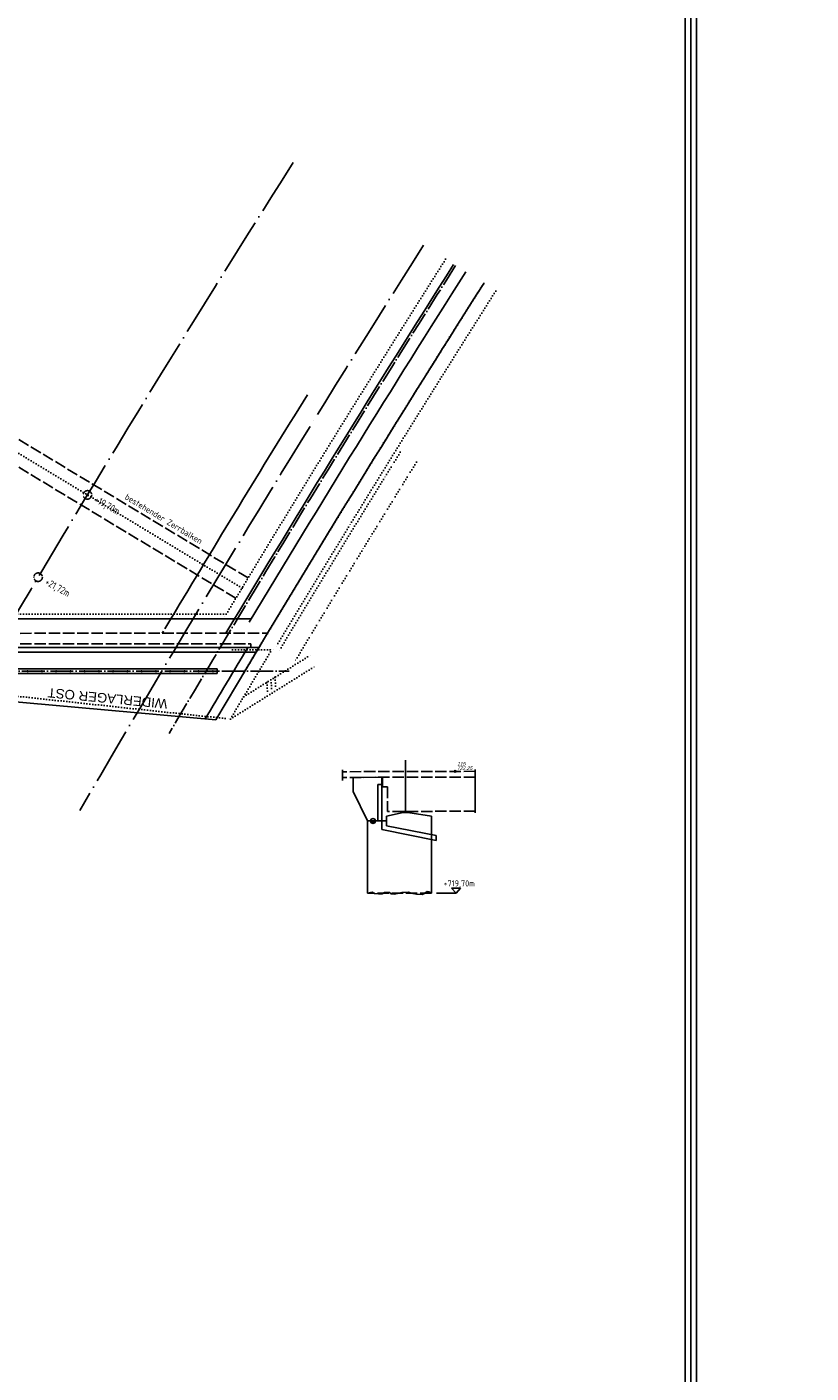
# Model space of a CAD drawing. Header units: millimetres. Extents: x -22426 to 17233, y -11107 to 42030.
# Tile 19 of 23: x 8161 to 9812, y 395 to 3229. Entities that reach past the tile are written whole.
import ezdxf
from ezdxf.enums import TextEntityAlignment as Align

# ---------------------------------------------------------------- set-up
doc = ezdxf.new("R2010")
doc.units = ezdxf.units.MM
for name, pattern in [('ACAD_ISO02W100', [15, 12, -3]), ('ACAD_ISO04W100', [30, 24, -3, 0, -3]), ('ACAD_ISO07W100', [3, 0, -3])]:
    doc.linetypes.add(name, pattern=pattern)
for name, color, linetype in [('B_Nat-B', 2, 'Continuous'), ('B_Nat-H', 2, 'Continuous'), ('B_Nat-V', 2, 'Continuous'), ('Bemassung', 7, 'Continuous'), ('Schalung', 23, 'Continuous'), ('Vermessung', 1, 'Continuous')]:
    doc.layers.add(name, color=color, linetype=linetype)
doc.styles.add('ARIAL', font='arial.ttf')
doc.styles.add('F0', font='txt')
doc.styles.add('isocp2', font='isocp2.shx')
doc.styles.add('NORM', font='arial.ttf', dxfattribs={"oblique": 15})
doc.styles.add('R0', font='txt', dxfattribs={"oblique": 15.0003})
doc.dimstyles.new('Benutzer6-50', dxfattribs={"dimtxt": 15, "dimasz": 3, "dimexe": 60, "dimexo": 80, "dimgap": 0.04, "dimtad": 1, "dimdec": 1, "dimzin": 1, "dimtxsty": 'isocp2', "dimblk": 'PFEILSPITZEN', "dimcen": 0.05, "dimse1": 1, "dimse2": 1, "dimclrd": 1, "dimclre": 1, "dimazin": 0, "dimtfac": 1, "dimtdec": 1, "dimtix": 1, "dimtmove": 1, "dimatfit": 2, "dimfxl": 1, "dimarcsym": 0})

# ---------------------------------------------------------------- blocks, each defined once
blk = doc.blocks.new('PFEILSPITZEN')
at = {"color": 0}
for p, q in [((-1, -1), (1, 1)), ((-1, 0), (2, 0)), ((0, -2), (0, 2))]:
    blk.add_line(p, q, dxfattribs=at)
blk = doc.blocks.new('*D27')
at = {"color": 1, "lineweight": -2}
blk.add_arc((8067.8, 1872.8), 68.4, 182.5137, 237.0927, dxfattribs=at)
at = {"layer": 'Defpoints', "color": 0}
for p in [(7429.7, 1872.8), (8067.8, 1872.8), (8713.1, 1872.8), (8003.5, 1849.5), (8054.7, 1850.4)]:
    blk.add_point(p, dxfattribs=at)
at = {"color": 1, "lineweight": -2, "xscale": 3, "yscale": 3, "zscale": 3}
for p, rotation in [((7999.4, 1872.8), 91.25686603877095), ((8033.2, 1813.8), 328.3495179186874)]:
    blk.add_blockref('PFEILSPITZEN', p, dxfattribs=dict(at, rotation=rotation))
at = {"color": 0, "insert": (8016, 1843.1), "char_height": 15, "attachment_point": 5, "rotation": 299.8032, "style": 'isocp2'}
blk.add_mtext('59,61°', dxfattribs=at)
blk = doc.blocks.new('GDS07')
at = {"color": 0}
blk.add_circle((0, 0), 0.35, dxfattribs=at)
at = {"color": 0, "style": 'R0', "oblique": 15.0003}
blk.add_attdef('BEZ', (1, 1), '', height=2, dxfattribs=at)
at = {"color": 0, "flags": 9}
blk.add_attdef('GZ', (1, -7), '', height=2, dxfattribs=at)
at = {"color": 0, "style": 'F0'}
blk.add_attdef('HOEHE', (1, -3), '', height=2, dxfattribs=at)
blk = doc.blocks.new('*D164')
at = {"color": 1, "lineweight": -2}
blk.add_arc((7969.7, 25518.6), 35217.2, 268.25089, 270.96845, dxfattribs=at)
at = {"layer": 'Defpoints', "color": 0}
for p in [(7969.7, 25518.6), (6890.7, -9715.9), (7450.4, -9694.8), (8568.5, -9727.3)]:
    blk.add_point(p, dxfattribs=at)
at = {"color": 1, "lineweight": -2, "xscale": 3, "yscale": 3, "zscale": 3}
for p, rotation in [((6891.8, -9682.1), 178.2484475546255), ((8567.9, -9693.5), 0.9708876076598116)]:
    blk.add_blockref('PFEILSPITZEN', p, dxfattribs=dict(at, rotation=rotation))
at = {"color": 0, "insert": (7729.8, -9690.2), "char_height": 15, "attachment_point": 5, "rotation": 359.6097, "style": 'isocp2'}
blk.add_mtext('1677', dxfattribs=at)
blk = doc.blocks.new('*D165')
at = {"color": 1, "lineweight": -2}
blk.add_arc((7974.8, 25762.5), 35461, 270.96348, 271.92891, dxfattribs=at)
at = {"layer": 'Defpoints', "color": 0}
for p in [(7974.8, 25762.5), (8769.2, -9689.6), (9172.5, -9712.3), (8568.6, -9727.5)]:
    blk.add_point(p, dxfattribs=at)
at = {"color": 1, "lineweight": -2, "xscale": 3, "yscale": 3, "zscale": 3}
for p, rotation in [((8568, -9693.5), 180.9610548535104), ((9171.4, -9678.3), 1.931334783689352)]:
    blk.add_blockref('PFEILSPITZEN', p, dxfattribs=dict(at, rotation=rotation))
at = {"color": 0, "insert": (8869.5, -9679.6), "char_height": 15, "attachment_point": 5, "rotation": 1.4462, "style": 'isocp2'}
blk.add_mtext('604', dxfattribs=at)
blk = doc.blocks.new('*D167')
at = {"color": 1, "lineweight": -2}
blk.add_arc((7965.1, 26831.2), 37663.4, 269.28303, 271.75403, dxfattribs=at)
at = {"layer": 'Defpoints', "color": 0}
for p in [(7965.1, 26831.2), (7491.3, -10789.3), (9119.7, -10774.5), (8034.2, -10832.2)]:
    blk.add_point(p, dxfattribs=at)
at = {"color": 1, "lineweight": -2, "xscale": 3, "yscale": 3, "zscale": 3}
for p, rotation in [((7490.8, -10829.3), 179.2807530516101), ((9120.9, -10814.5), 1.756311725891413)]:
    blk.add_blockref('PFEILSPITZEN', p, dxfattribs=dict(at, rotation=rotation))
at = {"color": 0, "insert": (8305.9, -10823.2), "char_height": 15, "attachment_point": 5, "rotation": 0.5185, "style": 'isocp2'}
blk.add_mtext('1628', dxfattribs=at)
blk = doc.blocks.new('*D168')
at = {"color": 1, "lineweight": -2}
blk.add_arc((7974.8, 25762.5), 36595, 271.79956, 272.86358, dxfattribs=at)
at = {"layer": 'Defpoints', "color": 0}
for p in [(7974.8, 25762.5), (9804, -10746.7), (9119.7, -10774.5), (9349.4, -10806.6)]:
    blk.add_point(p, dxfattribs=at)
at = {"color": 1, "lineweight": -2, "xscale": 3, "yscale": 3, "zscale": 3}
for p, rotation in [((9806, -10786.6), 2.865924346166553), ((9121, -10814.5), 181.7972092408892)]:
    blk.add_blockref('PFEILSPITZEN', p, dxfattribs=dict(at, rotation=rotation))
at = {"color": 0, "insert": (9463.2, -10794.6), "char_height": 15, "attachment_point": 5, "rotation": 2.3316, "style": 'isocp2'}
blk.add_mtext('684', dxfattribs=at)

msp = doc.modelspace()

# ---------------------------------------------------------------- hatches: boundary and pattern name
msp.add_hatch(color=256).paths.add_polyline_path([(8894.96, 1557.49), (8884.72, 1557.49, 1)])

# ---------------------------------------------------------------- linework, layer by layer
at = {"color": 1, "linetype": 'ACAD_ISO07W100', "ltscale": 2}
for p, q in [((8614.1, 2047.72), (7963.39, 2440.28)), ((7720.89, 1992.77), (8581.01, 1992.77)), ((8589.57, 1772.04), (8677.27, 1919.09)), ((8594.34, 1917.77), (8681.85, 1917.77)), ((8617.51, 1818.89), (8757.36, 1905.97)), ((8589.57, 1772.04), (8770.58, 1884.74)), ((8666.31, 1849.27), (8668.71, 1821.32)), ((8674.8, 1854.56), (8677.2, 1826.6)), ((8683.29, 1859.84), (8685.69, 1831.89)), ((8057.16, 1828.9), (8589.57, 1772.04))]:
    msp.add_line(p, q, dxfattribs=at)
at = {"color": 1, "linetype": 'ACAD_ISO02W100', "ltscale": 2}
for p, q in [((8627.02, 2069.13), (7993.44, 2451.35)), ((8601.19, 2026.31), (7967.61, 2408.54)), ((8464.25, 1982.77), (8446.33, 1952.77)), ((7517.09, 1930.77), (8632.42, 1930.77)), ((7697.2, 1952.19), (8446.33, 1952.77)), ((8446.33, 1952.77), (8667.81, 1952.77)), ((8632.42, 1922.77), (8632.42, 1930.77)), ((8652.66, 1927.55), (8634.32, 1896.95)), ((8620.48, 1912.77), (8643.8, 1912.77)), ((9104.85, 1662.07), (8825.34, 1661.23)), ((9104.85, 1650.07), (8825.34, 1649.23)), ((9104.85, 1650.03), (8910.11, 1649.44)), ((8910.11, 1629.44), (8910.11, 1649.44)), ((8920.11, 1629.47), (8910.11, 1629.44)), ((8920.11, 1629.47), (8920.11, 1577.49)), ((9104.85, 1578.04), (8920.11, 1577.49)), ((9013.11, 1405.68), (8878.43, 1405.68))]:
    msp.add_line(p, q, dxfattribs=at)
at = {"color": 1, "linetype": 'ACAD_ISO04W100', "ltscale": 2}
msp.add_line((7429.65, 1872.77), (8713.09, 1872.77), dxfattribs=at)
for p, q in [((7523.99, 1877.77), (8561.62, 1877.77)), ((8561.62, 1867.77), (8561.62, 1877.77)), ((7523.99, 1867.77), (8561.62, 1867.77)), ((8953.11, 1577.59), (8963.11, 1577.62)), ((8953.11, 1577.59), (8953.11, 1575.59)), ((8963.11, 1575.62), (8953.11, 1575.59)), ((8963.11, 1577.62), (8963.11, 1575.62)), ((8908.11, 1557.51), (8908.11, 1539.27)), ((8908.11, 1539.27), (9023.11, 1516.58)), ((8918.11, 1557.49), (8918.11, 1547.49)), ((8918.11, 1547.49), (9023.11, 1526.77)), ((9023.11, 1516.58), (9023.11, 1526.77)), ((9023.76, 1405.68), (9064.72, 1405.68)), ((9064.72, 1405.68), (9055.16, 1415.8)), ((9074.28, 1415.8), (9055.16, 1415.8)), ((9064.72, 1405.68), (9074.28, 1415.8))]:
    msp.add_line(p, q)
at = {"color": 1}
for p, q in [((8825.34, 1665.12), (8825.34, 1642.4)), ((9104.85, 1665.93), (9104.85, 1574.46))]:
    msp.add_line(p, q, dxfattribs=at)
at = {"color": 23}
msp.add_line((8908.11, 1649.44), (8848.24, 1649.26), dxfattribs=at)
for p in [(9546.92, -3390.54), (9546.92, -3390.54), (9558.8, -3390.54), (9570.69, -3390.54)]:
    msp.add_xline(p, (0, -1))
at = {"color": 1, "linetype": 'ACAD_ISO04W100'}
for centre in [(8288.72, 2244.02), (8184.86, 2070.76)]:
    msp.add_circle(centre, 8.94, dxfattribs=at)
for centre, radius in [((8162.8, 1872.77), 1), ((8192.8, 1872.77), 1), ((8222.8, 1872.77), 1), ((8252.8, 1872.77), 1), ((8282.8, 1872.77), 1), ((8312.8, 1872.77), 1), ((8342.8, 1872.77), 1), ((8372.8, 1872.77), 1), ((8402.8, 1872.77), 1), ((8432.8, 1872.77), 1), ((8462.8, 1872.77), 1), ((8492.8, 1872.77), 1), ((8522.8, 1872.77), 1), ((8552.8, 1872.77), 1), ((8889.84, 1557.49), 5.12)]:
    msp.add_circle(centre, radius)
at = {"color": 1, "linetype": 'ACAD_ISO04W100', "ltscale": 5}
for radius in [36000, 35675]:
    msp.add_arc((39113.74, -16352.17), radius, 147.588303, 149.825205, dxfattribs=at)
at = {"color": 1, "linetype": 'ACAD_ISO04W100', "ltscale": 2}
msp.add_arc((39113.74, -16352.17), 35595, 147.588303, 149.447186, dxfattribs=at)
at = {"color": 1, "linetype": 'ACAD_ISO07W100', "ltscale": 2}
for radius, start, end in [(35620, 147.588303, 149.013948), (35620, 147.588303, 149.013948), (35525, 147.588303, 149.013948), (35495, 147.588303, 149.013948), (35495, 147.588303, 149.013948), (35485, 148.224936, 149.013948), (35445, 148.224936, 149.013948), (35525, 149.013948, 149.156626)]:
    msp.add_arc((39113.74, -16352.17), radius, start, end, dxfattribs=at)
at = {"layer": 'Schalung'}
for p, q in [((7778.73, 1982.77), (8633.34, 1982.77)), ((8558.84, 1770.28), (8667.97, 1953.04)), ((7495.13, 1922.77), (8649.79, 1922.77)), ((7512.44, 1912.77), (8620.48, 1912.77)), ((8031.05, 1817.77), (8558.84, 1770.28)), ((8958.11, 1577.61), (8958.11, 1685.37)), ((8848.24, 1649.26), (8848.24, 1619.26)), ((8908.11, 1649.44), (8908.11, 1634.44)), ((8848.24, 1619.26), (8878.31, 1557.49)), ((8900.11, 1634.41), (8908.11, 1634.44)), ((8900.11, 1634.41), (8900.11, 1557.49)), ((8908.11, 1634.44), (8908.11, 1557.51)), ((8918.11, 1567.49), (8953.11, 1575.59)), ((8918.11, 1567.49), (8918.11, 1557.49)), ((9013.11, 1567.77), (8963.11, 1575.62)), ((9013.11, 1405.68), (9013.11, 1567.77)), ((8918.11, 1557.49), (8878.31, 1557.49)), ((8878.31, 1557.49), (8878.43, 1405.68)), ((8878.43, 1405.68), (8888.02, 1407.72)), ((8888.02, 1407.72), (8892.76, 1404.75)), ((8892.76, 1404.75), (8901.06, 1404.16)), ((8901.06, 1404.16), (8908.96, 1404.16)), ((8908.96, 1404.16), (8913.9, 1406.73)), ((8913.9, 1406.73), (8924.77, 1407.12)), ((8924.77, 1407.12), (8927.94, 1403.96)), ((8927.94, 1403.96), (8935.25, 1403.17)), ((8935.25, 1403.17), (8950.27, 1406.73)), ((8950.27, 1406.73), (8964.69, 1407.32)), ((8964.69, 1407.32), (8969.83, 1405.35)), ((8969.83, 1405.35), (8981.29, 1403.57)), ((8981.29, 1403.57), (8993.35, 1402.98)), ((8993.35, 1402.98), (8996.71, 1404.36)), ((8996.71, 1404.36), (9003.63, 1408.71)), ((9003.63, 1408.71), (9007.38, 1408.11)), ((9007.38, 1408.11), (9013.11, 1405.68))]:
    msp.add_line(p, q, dxfattribs=at)
for radius, start, end in [(35600, 147.588303, 149.057096), (35570, 147.588303, 148.984034), (35525, 147.588303, 148.984034), (35715, 148.224936, 149.111569), (35545, 149.060328, 149.342752)]:
    msp.add_arc((39113.74, -16352.17), radius, start, end, dxfattribs=at)

# ---------------------------------------------------------------- block references
at = {"layer": 'B_Nat-V'}
ref = msp.add_blockref('GDS07', (9062.77, 1661.96), dxfattribs=dict(at, xscale=5, yscale=5.000000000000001, zscale=50, rotation=359.4420608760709))
ref.add_attrib('', '115', (9066.91, 1674.17), dxfattribs={"layer": 'B_Nat-B', "height": 7.5, "rotation": 359.44206, "style": 'NORM', "oblique": 15})
ref.add_attrib('Hoehe', '722.25', (9066.67, 1665.09), dxfattribs={"layer": 'B_Nat-H', "height": 7.5, "rotation": 359.44206, "style": 'NORM', "oblique": 15})

# ---------------------------------------------------------------- texts
at = {"color": 1, "linetype": 'ACAD_ISO07W100', "ltscale": 2, "style": 'isocp2', "width": 0.9}
for s, p in [('+19,70m', (8299.37, 2225.69)), ('+21,72m', (8195.51, 2052.43))]:
    msp.add_text(s, height=15, rotation=330.77145, dxfattribs=at).set_placement(p, align=Align.BOTTOM_LEFT)
at = {"layer": 'Bemassung', "style": 'isocp2', "width": 0.9}
msp.add_text('bestehender Zerrbalken', height=13, rotation=328.89817, dxfattribs=at).set_placement((8364.02, 2232.78), align=Align.BOTTOM_LEFT)
msp.add_text('+719,70m', height=13, dxfattribs=at).set_placement((9038.19, 1415.63), align=Align.BOTTOM_LEFT)
at = {"layer": 'Vermessung', "style": 'ARIAL'}
msp.add_text('WIDERLAGER OST', height=20, rotation=174.49248, dxfattribs=at).set_placement((8457.87, 1813.6))

# ---------------------------------------------------------------- dimensions: what is measured, and where the dimension line sits
for base, center, p1, p2, text, picture, middle in [((8034.24, -10832.19), (7965.1, 26831.19), (7491.32, -10789.28), (9119.7, -10774.54), '1628', '*D167', (8305.88, -10823.17)), ((8769.17, -9689.56), (7974.76, 25762.53), (8568.61, -9727.51), (9172.5, -9712.26), '604', '*D165', (8869.54, -9679.63)), ((9349.35, -10806.65), (7974.76, 25762.53), (9119.7, -10774.54), (9803.97, -10746.68), '684', '*D168', (9463.22, -10794.64)), ((7450.41, -9694.75), (7969.7, 25518.63), (6890.73, -9715.92), (8568.51, -9727.35), '1677', '*D164', (7729.84, -9690.22))]:
    dim = msp.add_angular_dim_3p(base=base, center=center, p1=p1, p2=p2, text=text, dimstyle='Benutzer6-50')
    dim.commit()
    dim.dimension.update_dxf_attribs({"geometry": picture, "text_midpoint": middle})
dim = msp.add_angular_dim_2l(base=(8003.47, 1849.53), line1=((8067.78, 1872.77), (8054.66, 1850.4)), line2=((7429.65, 1872.77), (8713.09, 1872.77)), dimstyle='Benutzer6-50')
dim.commit()
dim.dimension.update_dxf_attribs({"geometry": '*D27', "text_midpoint": (8015.96, 1843.09)})

doc.saveas('drawing.dxf')
